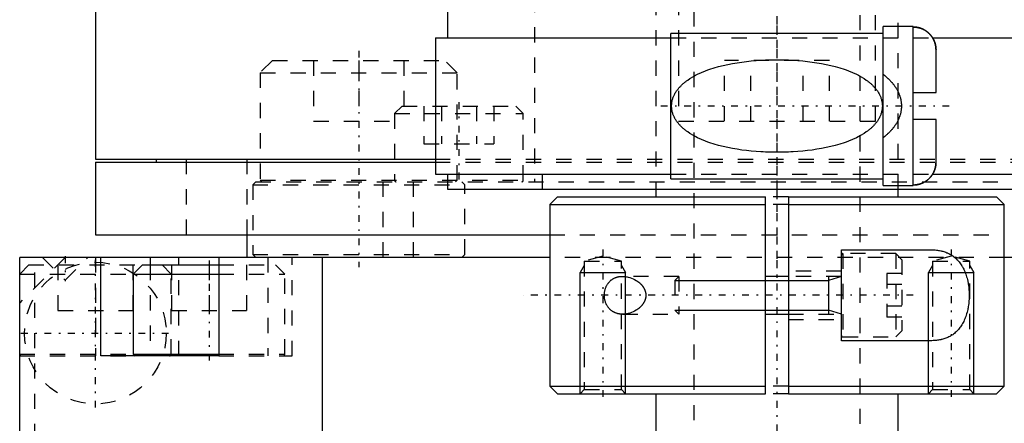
# Model space of a CAD drawing. Extents: x -70 to 70, y -1 to 583.
# Tile 2 of 13: x -50 to 15, y 118 to 145. Entities that reach past the tile are written whole.
import ezdxf

# ---------------------------------------------------------------- set-up
doc = ezdxf.new("R2010")
doc.units = 0
doc.linetypes.add('CENTER', pattern=[1.5, 0.45, -0.5, 0.05, -0.5])
doc.linetypes.add('DASHED', pattern=[2, 1, -1])
for name, color, linetype in [('AM_0', 7, 'CONTINUOUS'), ('AM_10', 7, 'CONTINUOUS'), ('AM_3', 7, 'DASHED'), ('AM_7', 7, 'CENTER')]:
    doc.layers.add(name, color=color, linetype=linetype)

msp = doc.modelspace()

# ---------------------------------------------------------------- linework, layer by layer
at = {"layer": 'AM_0', "color": 7, "linetype": 'CONTINUOUS'}
for p, q in [((-45, 146), (-45, 135.5)), ((-21.75, 145.5), (-21.75, 143.5)), ((7, 143.8), (-7, 143.8)), ((-7, 134.2), (-7, 143.8)), ((9, 144.25), (7, 144.25)), ((7, 133.75), (7, 144.25)), ((9, 133.75), (9, 144.25)), ((-22.55, 143.5), (-22.55, 134.5)), ((-22.55, 143.5), (-7, 143.5)), ((10.275, 143.5), (22.55, 143.5)), ((10.5, 139.9), (10.5, 142.702)), ((9, 139.9), (10.5, 139.9)), ((10.5, 138.1), (9, 138.1)), ((10.5, 135.263), (10.5, 138.1)), ((-45, 135.5), (-22.575, 135.5)), ((-45, 135.3), (-45, 130.5)), ((-45, 135.3), (-22.575, 135.3)), ((-41, 135.5), (-41, 135.3)), ((-22.55, 134.5), (-7, 134.5)), ((-21.75, 134.5), (-21.75, 133.5)), ((-7, 134.2), (7, 134.2)), ((10.275, 134.5), (22.55, 134.5)), ((-21.75, 133.5), (21.75, 133.5)), ((-8, 133.5), (-8, 133)), ((7, 133.75), (9, 133.75)), ((8, 133), (8, 133.5)), ((-14.5, 133), (-15, 132.5)), ((-14.5, 133), (-0.75, 133)), ((-0.75, 120), (-0.75, 133)), ((0.75, 133), (14.5, 133)), ((0.75, 133), (0.75, 120)), ((15, 132.5), (14.5, 133)), ((-15, 132.5), (-15, 120.5)), ((-15, 132.5), (-0.75, 132.5)), ((0.75, 132.5), (15, 132.5)), ((15, 120.5), (15, 132.5)), ((-45, 130.5), (-15.018, 130.5)), ((-35, 130.5), (-35, 129)), ((4.25, 129.5), (10.198, 129.5)), ((4.25, 123.5), (4.25, 129.5)), ((-50, 117), (-50, 129)), ((-15, 129), (-50, 129)), ((-44.639, 122.5), (-44.639, 129)), ((-41.389, 129), (-41.389, 128.5)), ((-36.861, 129), (-36.861, 122.5)), ((-30, 117), (-30, 129)), ((50, 129), (15, 129)), ((-41.9, 128.5), (-42.5, 127.9)), ((-41.9, 128.5), (-36.86, 128.5)), ((-42.5, 127.9), (-42.5, 122.6)), ((-42.5, 127.9), (-36.86, 127.9)), ((0.75, 127.75), (-0.75, 127.75)), ((-0.75, 125.25), (0.75, 125.25)), ((10.198, 123.5), (4.25, 123.5)), ((-36.861, 122.5), (-44.639, 122.5)), ((-42.5, 122.6), (-36.86, 122.6)), ((-15, 120.5), (-14.5, 120)), ((-15, 120.5), (-0.75, 120.5)), ((0.75, 120.5), (15, 120.5)), ((14.5, 120), (15, 120.5)), ((-14.5, 120), (-0.75, 120)), ((-8, 120), (-8, 106.5)), ((0.75, 120), (14.5, 120)), ((8, 90), (8, 120))]:
    msp.add_line(p, q, dxfattribs=at)
for points in [[(10.5, 142.702, 0), (10.5, 142.712, 0), (10.5, 142.733, 0), (10.499, 142.754, 0), (10.499, 142.765, 0), (10.498, 142.776, 0), (10.497, 142.797, 0), (10.496, 142.819, 0), (10.494, 142.841, 0), (10.492, 142.863, 0), (10.489, 142.885, 0), (10.488, 142.896, 0), (10.486, 142.907, 0), (10.483, 142.929, 0), (10.48, 142.951, 0), (10.476, 142.974, 0), (10.472, 142.996, 0), (10.467, 143.018, 0), (10.465, 143.029, 0), (10.462, 143.04, 0), (10.457, 143.062, 0), (10.452, 143.084, 0), (10.449, 143.094, 0), (10.446, 143.105, 0), (10.44, 143.127, 0), (10.434, 143.148, 0), (10.43, 143.158, 0), (10.427, 143.169, 0), (10.42, 143.19, 0), (10.413, 143.21, 0), (10.406, 143.23, 0), (10.399, 143.25, 0), (10.391, 143.27, 0), (10.387, 143.279, 0), (10.383, 143.289, 0), (10.375, 143.308, 0), (10.366, 143.327, 0), (10.358, 143.347, 0), (10.348, 143.366, 0), (10.339, 143.386, 0), (10.334, 143.396, 0), (10.329, 143.405, 0), (10.318, 143.425, 0), (10.308, 143.444, 0), (10.297, 143.464, 0), (10.285, 143.483, 0), (10.274, 143.502, 0), (10.268, 143.512, 0), (10.262, 143.521, 0), (10.25, 143.54, 0), (10.237, 143.559, 0), (10.224, 143.578, 0), (10.211, 143.596, 0), (10.198, 143.614, 0), (10.191, 143.623, 0), (10.184, 143.632, 0), (10.171, 143.649, 0), (10.157, 143.667, 0), (10.143, 143.684, 0), (10.128, 143.7, 0), (10.114, 143.716, 0), (10.107, 143.724, 0), (10.1, 143.732, 0), (10.085, 143.748, 0), (10.071, 143.763, 0), (10.063, 143.77, 0), (10.056, 143.778, 0), (10.041, 143.792, 0), (10.026, 143.807, 0), (10.018, 143.814, 0), (10.01, 143.822, 0), (9.994, 143.836, 0), (9.978, 143.85, 0), (9.961, 143.865, 0), (9.944, 143.879, 0), (9.927, 143.893, 0), (9.918, 143.9, 0), (9.909, 143.906, 0), (9.892, 143.92, 0), (9.873, 143.933, 0), (9.855, 143.946, 0), (9.836, 143.959, 0), (9.818, 143.971, 0), (9.808, 143.978, 0), (9.799, 143.984, 0), (9.78, 143.996, 0), (9.76, 144.007, 0), (9.741, 144.018, 0), (9.722, 144.029, 0), (9.702, 144.04, 0), (9.693, 144.045, 0), (9.683, 144.05, 0), (9.663, 144.06, 0), (9.644, 144.069, 0), (9.624, 144.079, 0), (9.605, 144.087, 0), (9.586, 144.096, 0), (9.576, 144.1, 0), (9.567, 144.104, 0), (9.547, 144.111, 0), (9.528, 144.119, 0), (9.508, 144.127, 0), (9.487, 144.134, 0), (9.467, 144.141, 0), (9.456, 144.144, 0), (9.446, 144.147, 0), (9.425, 144.154, 0), (9.403, 144.16, 0), (9.392, 144.163, 0), (9.382, 144.166, 0), (9.36, 144.171, 0), (9.338, 144.177, 0), (9.327, 144.179, 0), (9.316, 144.182, 0), (9.294, 144.186, 0), (9.272, 144.191, 0), (9.25, 144.195, 0), (9.228, 144.198, 0), (9.205, 144.201, 0), (9.194, 144.203, 0), (9.183, 144.204, 0), (9.161, 144.207, 0), (9.139, 144.209, 0), (9.117, 144.211, 0), (9.095, 144.213, 0), (9.074, 144.214, 0), (9.063, 144.214, 0), (9.052, 144.215, 0), (9.031, 144.215, 0), (9.01, 144.216, 0), (9, 144.216, 0)], [(9.107, 144.212, 0), (9.118, 144.211, 0), (9.139, 144.209, 0), (9.16, 144.207, 0), (9.17, 144.206, 0), (9.181, 144.205, 0), (9.202, 144.202, 0), (9.223, 144.199, 0), (9.244, 144.195, 0), (9.265, 144.192, 0), (9.286, 144.188, 0), (9.297, 144.186, 0), (9.307, 144.184, 0), (9.328, 144.179, 0), (9.349, 144.174, 0), (9.37, 144.169, 0), (9.391, 144.163, 0), (9.411, 144.158, 0), (9.421, 144.155, 0), (9.431, 144.152, 0), (9.452, 144.146, 0), (9.471, 144.139, 0), (9.481, 144.136, 0), (9.491, 144.132, 0), (9.51, 144.126, 0), (9.529, 144.118, 0), (9.539, 144.115, 0), (9.548, 144.111, 0), (9.567, 144.104, 0), (9.585, 144.096, 0), (9.603, 144.088, 0), (9.622, 144.08, 0), (9.64, 144.071, 0), (9.649, 144.067, 0), (9.659, 144.062, 0), (9.677, 144.053, 0), (9.696, 144.043, 0), (9.714, 144.033, 0), (9.733, 144.023, 0), (9.751, 144.012, 0), (9.761, 144.007, 0), (9.77, 144.002, 0), (9.788, 143.99, 0), (9.806, 143.979, 0), (9.824, 143.967, 0), (9.842, 143.955, 0), (9.86, 143.943, 0), (9.868, 143.937, 0), (9.877, 143.93, 0), (9.894, 143.918, 0), (9.911, 143.905, 0), (9.928, 143.892, 0), (9.945, 143.879, 0), (9.961, 143.865, 0), (9.969, 143.858, 0), (9.977, 143.852, 0), (9.992, 143.838, 0), (10.008, 143.824, 0), (10.023, 143.81, 0), (10.037, 143.796, 0), (10.051, 143.782, 0), (10.058, 143.775, 0), (10.065, 143.768, 0), (10.079, 143.754, 0), (10.093, 143.739, 0), (10.1, 143.732, 0), (10.107, 143.724, 0), (10.121, 143.709, 0), (10.134, 143.693, 0), (10.141, 143.685, 0), (10.148, 143.677, 0), (10.161, 143.661, 0), (10.174, 143.645, 0), (10.187, 143.628, 0), (10.2, 143.611, 0), (10.213, 143.594, 0), (10.219, 143.585, 0), (10.225, 143.576, 0), (10.237, 143.558, 0), (10.249, 143.541, 0), (10.261, 143.523, 0), (10.273, 143.504, 0), (10.284, 143.486, 0), (10.289, 143.477, 0), (10.295, 143.468, 0), (10.305, 143.449, 0), (10.315, 143.431, 0), (10.325, 143.412, 0), (10.335, 143.393, 0), (10.344, 143.375, 0), (10.349, 143.366, 0), (10.353, 143.356, 0), (10.362, 143.338, 0), (10.37, 143.319, 0), (10.378, 143.301, 0), (10.386, 143.283, 0), (10.393, 143.264, 0), (10.397, 143.255, 0), (10.4, 143.245, 0), (10.407, 143.226, 0), (10.414, 143.207, 0), (10.421, 143.187, 0), (10.428, 143.168, 0), (10.434, 143.148, 0), (10.437, 143.138, 0), (10.44, 143.127, 0), (10.446, 143.107, 0), (10.451, 143.086, 0), (10.454, 143.076, 0), (10.456, 143.066, 0), (10.461, 143.045, 0), (10.466, 143.024, 0), (10.468, 143.013, 0), (10.47, 143.003, 0), (10.474, 142.982, 0), (10.478, 142.961, 0), (10.481, 142.939, 0), (10.485, 142.918, 0), (10.488, 142.897, 0), (10.489, 142.887, 0), (10.49, 142.876, 0), (10.492, 142.855, 0), (10.494, 142.834, 0), (10.496, 142.813, 0), (10.497, 142.793, 0), (10.498, 142.772, 0), (10.499, 142.762, 0), (10.499, 142.752, 0), (10.5, 142.732, 0), (10.5, 142.712, 0), (10.5, 142.702, 0)], [(9, 133.784, 0), (9.01, 133.784, 0), (9.031, 133.785, 0), (9.052, 133.785, 0), (9.063, 133.786, 0), (9.074, 133.786, 0), (9.095, 133.787, 0), (9.117, 133.789, 0), (9.139, 133.791, 0), (9.161, 133.793, 0), (9.183, 133.796, 0), (9.194, 133.797, 0), (9.205, 133.799, 0), (9.228, 133.802, 0), (9.25, 133.805, 0), (9.272, 133.809, 0), (9.294, 133.814, 0), (9.316, 133.818, 0), (9.327, 133.821, 0), (9.338, 133.823, 0), (9.36, 133.829, 0), (9.382, 133.834, 0), (9.392, 133.837, 0), (9.403, 133.84, 0), (9.425, 133.846, 0), (9.446, 133.853, 0), (9.456, 133.856, 0), (9.467, 133.859, 0), (9.487, 133.866, 0), (9.508, 133.873, 0), (9.528, 133.881, 0), (9.547, 133.889, 0), (9.567, 133.896, 0), (9.576, 133.9, 0), (9.586, 133.904, 0), (9.605, 133.913, 0), (9.624, 133.921, 0), (9.644, 133.931, 0), (9.663, 133.94, 0), (9.683, 133.95, 0), (9.693, 133.955, 0), (9.702, 133.96, 0), (9.722, 133.971, 0), (9.741, 133.982, 0), (9.76, 133.993, 0), (9.78, 134.004, 0), (9.799, 134.016, 0), (9.808, 134.022, 0), (9.818, 134.029, 0), (9.836, 134.041, 0), (9.855, 134.054, 0), (9.873, 134.067, 0), (9.892, 134.08, 0), (9.909, 134.094, 0), (9.918, 134.1, 0), (9.927, 134.107, 0), (9.944, 134.121, 0), (9.961, 134.135, 0), (9.978, 134.15, 0), (9.994, 134.164, 0), (10.01, 134.178, 0), (10.018, 134.186, 0), (10.026, 134.193, 0), (10.041, 134.208, 0), (10.056, 134.222, 0), (10.063, 134.23, 0), (10.071, 134.237, 0), (10.085, 134.252, 0), (10.1, 134.268, 0), (10.107, 134.276, 0), (10.114, 134.284, 0), (10.128, 134.3, 0), (10.143, 134.316, 0), (10.157, 134.333, 0), (10.171, 134.351, 0), (10.184, 134.368, 0), (10.191, 134.377, 0), (10.198, 134.386, 0), (10.211, 134.404, 0), (10.224, 134.422, 0), (10.237, 134.441, 0), (10.25, 134.46, 0), (10.262, 134.479, 0), (10.268, 134.488, 0), (10.274, 134.498, 0), (10.285, 134.517, 0), (10.297, 134.536, 0), (10.308, 134.556, 0), (10.318, 134.575, 0), (10.329, 134.595, 0), (10.334, 134.604, 0), (10.339, 134.614, 0), (10.348, 134.634, 0), (10.358, 134.653, 0), (10.366, 134.673, 0), (10.375, 134.692, 0), (10.383, 134.711, 0), (10.387, 134.721, 0), (10.391, 134.73, 0), (10.399, 134.75, 0), (10.406, 134.77, 0), (10.413, 134.79, 0), (10.42, 134.81, 0), (10.427, 134.831, 0), (10.43, 134.842, 0), (10.434, 134.852, 0), (10.44, 134.873, 0), (10.446, 134.895, 0), (10.449, 134.906, 0), (10.452, 134.916, 0), (10.457, 134.938, 0), (10.462, 134.96, 0), (10.465, 134.971, 0), (10.467, 134.982, 0), (10.472, 135.004, 0), (10.476, 135.026, 0), (10.48, 135.049, 0), (10.483, 135.071, 0), (10.486, 135.093, 0), (10.488, 135.104, 0), (10.489, 135.115, 0), (10.492, 135.137, 0), (10.494, 135.159, 0), (10.496, 135.181, 0), (10.497, 135.203, 0), (10.498, 135.224, 0), (10.499, 135.235, 0), (10.499, 135.246, 0), (10.5, 135.267, 0), (10.5, 135.288, 0), (10.5, 135.298, 0)], [(10.496, 135.191, 0), (10.496, 135.181, 0), (10.494, 135.161, 0), (10.492, 135.141, 0), (10.491, 135.131, 0), (10.49, 135.121, 0), (10.487, 135.101, 0), (10.485, 135.081, 0), (10.482, 135.061, 0), (10.478, 135.041, 0), (10.475, 135.021, 0), (10.473, 135.011, 0), (10.471, 135.001, 0), (10.467, 134.981, 0), (10.462, 134.961, 0), (10.458, 134.941, 0), (10.453, 134.921, 0), (10.448, 134.901, 0), (10.445, 134.892, 0), (10.442, 134.882, 0), (10.437, 134.863, 0), (10.431, 134.843, 0), (10.428, 134.834, 0), (10.425, 134.825, 0), (10.419, 134.806, 0), (10.412, 134.787, 0), (10.409, 134.778, 0), (10.406, 134.769, 0), (10.399, 134.751, 0), (10.392, 134.733, 0), (10.385, 134.716, 0), (10.378, 134.698, 0), (10.37, 134.681, 0), (10.366, 134.672, 0), (10.362, 134.663, 0), (10.354, 134.646, 0), (10.346, 134.628, 0), (10.337, 134.61, 0), (10.328, 134.593, 0), (10.318, 134.575, 0), (10.313, 134.566, 0), (10.309, 134.557, 0), (10.299, 134.54, 0), (10.288, 134.522, 0), (10.278, 134.505, 0), (10.267, 134.487, 0), (10.256, 134.47, 0), (10.251, 134.461, 0), (10.245, 134.453, 0), (10.234, 134.436, 0), (10.222, 134.419, 0), (10.21, 134.403, 0), (10.198, 134.386, 0), (10.186, 134.37, 0), (10.18, 134.362, 0), (10.173, 134.354, 0), (10.161, 134.339, 0), (10.148, 134.323, 0), (10.135, 134.308, 0), (10.122, 134.293, 0), (10.109, 134.278, 0), (10.103, 134.271, 0), (10.096, 134.264, 0), (10.083, 134.25, 0), (10.07, 134.236, 0), (10.063, 134.23, 0), (10.057, 134.223, 0), (10.043, 134.21, 0), (10.029, 134.196, 0), (10.022, 134.19, 0), (10.015, 134.183, 0), (10.001, 134.17, 0), (9.986, 134.157, 0), (9.971, 134.144, 0), (9.956, 134.131, 0), (9.941, 134.118, 0), (9.933, 134.112, 0), (9.925, 134.106, 0), (9.909, 134.093, 0), (9.893, 134.081, 0), (9.876, 134.069, 0), (9.86, 134.057, 0), (9.843, 134.046, 0), (9.835, 134.04, 0), (9.826, 134.034, 0), (9.809, 134.023, 0), (9.792, 134.012, 0), (9.775, 134.001, 0), (9.757, 133.991, 0), (9.74, 133.981, 0), (9.731, 133.976, 0), (9.722, 133.971, 0), (9.704, 133.961, 0), (9.687, 133.952, 0), (9.669, 133.943, 0), (9.651, 133.934, 0), (9.634, 133.926, 0), (9.625, 133.922, 0), (9.616, 133.918, 0), (9.599, 133.91, 0), (9.581, 133.902, 0), (9.564, 133.895, 0), (9.546, 133.888, 0), (9.528, 133.881, 0), (9.519, 133.878, 0), (9.51, 133.874, 0), (9.492, 133.868, 0), (9.473, 133.862, 0), (9.464, 133.858, 0), (9.454, 133.855, 0), (9.435, 133.849, 0), (9.416, 133.844, 0), (9.406, 133.841, 0), (9.397, 133.838, 0), (9.377, 133.833, 0), (9.357, 133.828, 0), (9.338, 133.823, 0), (9.318, 133.819, 0), (9.298, 133.814, 0), (9.288, 133.812, 0), (9.278, 133.81, 0), (9.258, 133.807, 0), (9.237, 133.803, 0), (9.217, 133.8, 0), (9.197, 133.798, 0), (9.177, 133.795, 0), (9.167, 133.794, 0), (9.157, 133.793, 0), (9.137, 133.791, 0), (9.117, 133.789, 0), (9.107, 133.788, 0)], [(10.198, 129.5, 0), (10.234, 129.5, 0), (10.306, 129.498, 0), (10.378, 129.495, 0), (10.414, 129.493, 0), (10.45, 129.49, 0), (10.522, 129.484, 0), (10.594, 129.476, 0), (10.666, 129.466, 0), (10.738, 129.453, 0), (10.809, 129.439, 0), (10.844, 129.432, 0), (10.88, 129.423, 0), (10.95, 129.405, 0), (11.019, 129.385, 0), (11.088, 129.363, 0), (11.156, 129.338, 0), (11.223, 129.311, 0), (11.256, 129.297, 0), (11.289, 129.282, 0), (11.354, 129.251, 0), (11.417, 129.217, 0), (11.449, 129.2, 0), (11.48, 129.181, 0), (11.542, 129.143, 0), (11.602, 129.103, 0), (11.631, 129.082, 0), (11.661, 129.06, 0), (11.718, 129.015, 0), (11.774, 128.967, 0), (11.829, 128.918, 0), (11.882, 128.866, 0), (11.933, 128.812, 0), (11.958, 128.784, 0), (11.983, 128.756, 0), (12.032, 128.698, 0), (12.078, 128.637, 0), (12.123, 128.575, 0), (12.167, 128.511, 0), (12.209, 128.444, 0), (12.229, 128.409, 0), (12.25, 128.374, 0), (12.289, 128.301, 0), (12.328, 128.225, 0), (12.364, 128.147, 0), (12.4, 128.066, 0), (12.433, 127.982, 0), (12.449, 127.939, 0), (12.465, 127.896, 0), (12.494, 127.808, 0), (12.522, 127.718, 0), (12.548, 127.626, 0), (12.571, 127.532, 0), (12.593, 127.437, 0), (12.603, 127.389, 0), (12.612, 127.34, 0), (12.629, 127.243, 0), (12.644, 127.144, 0), (12.657, 127.045, 0), (12.668, 126.946, 0), (12.676, 126.846, 0), (12.679, 126.796, 0), (12.682, 126.747, 0), (12.686, 126.647, 0), (12.688, 126.549, 0), (12.689, 126.5, 0), (12.688, 126.451, 0), (12.686, 126.353, 0), (12.682, 126.253, 0), (12.679, 126.204, 0), (12.676, 126.154, 0), (12.668, 126.054, 0), (12.657, 125.955, 0), (12.644, 125.856, 0), (12.629, 125.757, 0), (12.612, 125.66, 0), (12.603, 125.611, 0), (12.593, 125.563, 0), (12.571, 125.468, 0), (12.548, 125.374, 0), (12.522, 125.282, 0), (12.494, 125.192, 0), (12.465, 125.104, 0), (12.449, 125.061, 0), (12.433, 125.018, 0), (12.4, 124.934, 0), (12.364, 124.853, 0), (12.328, 124.775, 0), (12.289, 124.699, 0), (12.25, 124.626, 0), (12.229, 124.591, 0), (12.209, 124.556, 0), (12.167, 124.489, 0), (12.123, 124.425, 0), (12.078, 124.363, 0), (12.032, 124.302, 0), (11.983, 124.244, 0), (11.958, 124.216, 0), (11.933, 124.188, 0), (11.882, 124.134, 0), (11.829, 124.082, 0), (11.774, 124.033, 0), (11.718, 123.985, 0), (11.661, 123.94, 0), (11.631, 123.918, 0), (11.602, 123.897, 0), (11.542, 123.857, 0), (11.48, 123.819, 0), (11.449, 123.8, 0), (11.417, 123.783, 0), (11.354, 123.749, 0), (11.289, 123.718, 0), (11.256, 123.703, 0), (11.223, 123.689, 0), (11.156, 123.662, 0), (11.088, 123.637, 0), (11.019, 123.615, 0), (10.95, 123.595, 0), (10.88, 123.577, 0), (10.844, 123.568, 0), (10.809, 123.561, 0), (10.738, 123.547, 0), (10.666, 123.534, 0), (10.594, 123.524, 0), (10.522, 123.516, 0), (10.45, 123.51, 0), (10.414, 123.507, 0), (10.378, 123.505, 0), (10.306, 123.502, 0), (10.234, 123.5, 0), (10.198, 123.5, 0)], [(-10.198, 125.25, 0), (-10.214, 125.25, 0), (-10.245, 125.251, 0), (-10.276, 125.252, 0), (-10.292, 125.253, 0), (-10.307, 125.254, 0), (-10.339, 125.257, 0), (-10.371, 125.261, 0), (-10.402, 125.265, 0), (-10.434, 125.27, 0), (-10.466, 125.276, 0), (-10.481, 125.279, 0), (-10.497, 125.283, 0), (-10.529, 125.291, 0), (-10.56, 125.299, 0), (-10.591, 125.309, 0), (-10.622, 125.319, 0), (-10.653, 125.33, 0), (-10.668, 125.336, 0), (-10.683, 125.342, 0), (-10.714, 125.355, 0), (-10.744, 125.369, 0), (-10.758, 125.376, 0), (-10.773, 125.384, 0), (-10.802, 125.399, 0), (-10.831, 125.416, 0), (-10.845, 125.425, 0), (-10.859, 125.433, 0), (-10.887, 125.452, 0), (-10.914, 125.471, 0), (-10.941, 125.491, 0), (-10.967, 125.513, 0), (-10.993, 125.535, 0), (-11.005, 125.546, 0), (-11.018, 125.557, 0), (-11.042, 125.581, 0), (-11.066, 125.606, 0), (-11.089, 125.631, 0), (-11.111, 125.657, 0), (-11.133, 125.684, 0), (-11.144, 125.698, 0), (-11.154, 125.713, 0), (-11.175, 125.742, 0), (-11.196, 125.773, 0), (-11.215, 125.805, 0), (-11.234, 125.839, 0), (-11.253, 125.873, 0), (-11.262, 125.891, 0), (-11.27, 125.909, 0), (-11.287, 125.945, 0), (-11.302, 125.983, 0), (-11.317, 126.021, 0), (-11.33, 126.061, 0), (-11.343, 126.101, 0), (-11.348, 126.121, 0), (-11.354, 126.141, 0), (-11.364, 126.183, 0), (-11.373, 126.224, 0), (-11.38, 126.266, 0), (-11.386, 126.309, 0), (-11.391, 126.351, 0), (-11.393, 126.373, 0), (-11.395, 126.394, 0), (-11.398, 126.437, 0), (-11.399, 126.479, 0), (-11.399, 126.5, 0), (-11.399, 126.521, 0), (-11.398, 126.563, 0), (-11.395, 126.606, 0), (-11.393, 126.627, 0), (-11.391, 126.649, 0), (-11.386, 126.691, 0), (-11.38, 126.734, 0), (-11.373, 126.776, 0), (-11.364, 126.817, 0), (-11.354, 126.859, 0), (-11.348, 126.879, 0), (-11.343, 126.899, 0), (-11.33, 126.939, 0), (-11.317, 126.979, 0), (-11.302, 127.017, 0), (-11.287, 127.055, 0), (-11.27, 127.091, 0), (-11.262, 127.109, 0), (-11.253, 127.127, 0), (-11.234, 127.161, 0), (-11.215, 127.195, 0), (-11.196, 127.227, 0), (-11.175, 127.258, 0), (-11.154, 127.287, 0), (-11.144, 127.302, 0), (-11.133, 127.316, 0), (-11.111, 127.343, 0), (-11.089, 127.369, 0), (-11.066, 127.394, 0), (-11.042, 127.419, 0), (-11.018, 127.443, 0), (-11.005, 127.454, 0), (-10.993, 127.465, 0), (-10.967, 127.487, 0), (-10.941, 127.509, 0), (-10.914, 127.529, 0), (-10.887, 127.548, 0), (-10.859, 127.567, 0), (-10.845, 127.575, 0), (-10.831, 127.584, 0), (-10.802, 127.601, 0), (-10.773, 127.616, 0), (-10.758, 127.624, 0), (-10.744, 127.631, 0), (-10.714, 127.645, 0), (-10.683, 127.658, 0), (-10.668, 127.664, 0), (-10.653, 127.67, 0), (-10.622, 127.681, 0), (-10.591, 127.691, 0), (-10.56, 127.701, 0), (-10.529, 127.709, 0), (-10.497, 127.717, 0), (-10.481, 127.721, 0), (-10.466, 127.724, 0), (-10.434, 127.73, 0), (-10.402, 127.735, 0), (-10.371, 127.739, 0), (-10.339, 127.743, 0), (-10.307, 127.746, 0), (-10.292, 127.747, 0), (-10.276, 127.748, 0), (-10.245, 127.749, 0), (-10.214, 127.75, 0), (-10.198, 127.75, 0)], [(-10.198, 127.75, 0), (-10.147, 127.749, 0), (-10.044, 127.742, 0), (-9.938, 127.728, 0), (-9.884, 127.718, 0), (-9.83, 127.706, 0), (-9.721, 127.676, 0), (-9.612, 127.639, 0), (-9.505, 127.594, 0), (-9.399, 127.542, 0), (-9.296, 127.483, 0), (-9.246, 127.451, 0), (-9.197, 127.417, 0), (-9.141, 127.375, 0), (-9.126, 127.363, 0), (-9.11, 127.35, 0), (-9.103, 127.344, 0), (-9.095, 127.337, 0), (-9.08, 127.324, 0), (-9.065, 127.311, 0), (-9.05, 127.298, 0), (-9.036, 127.284, 0), (-9.021, 127.27, 0), (-9.014, 127.263, 0), (-9.006, 127.256, 0), (-8.992, 127.242, 0), (-8.977, 127.227, 0), (-8.963, 127.211, 0), (-8.948, 127.196, 0), (-8.934, 127.18, 0), (-8.927, 127.172, 0), (-8.92, 127.163, 0), (-8.906, 127.147, 0), (-8.893, 127.13, 0), (-8.879, 127.113, 0), (-8.866, 127.095, 0), (-8.853, 127.077, 0), (-8.847, 127.068, 0), (-8.841, 127.059, 0), (-8.828, 127.041, 0), (-8.816, 127.022, 0), (-8.805, 127.003, 0), (-8.793, 126.984, 0), (-8.782, 126.965, 0), (-8.777, 126.955, 0), (-8.771, 126.945, 0), (-8.761, 126.925, 0), (-8.751, 126.905, 0), (-8.746, 126.895, 0), (-8.742, 126.884, 0), (-8.733, 126.864, 0), (-8.724, 126.843, 0), (-8.72, 126.832, 0), (-8.716, 126.822, 0), (-8.708, 126.801, 0), (-8.701, 126.779, 0), (-8.694, 126.757, 0), (-8.688, 126.736, 0), (-8.683, 126.714, 0), (-8.68, 126.703, 0), (-8.678, 126.692, 0), (-8.673, 126.669, 0), (-8.669, 126.647, 0), (-8.665, 126.625, 0), (-8.663, 126.602, 0), (-8.66, 126.58, 0), (-8.659, 126.568, 0), (-8.658, 126.557, 0), (-8.657, 126.534, 0), (-8.657, 126.511, 0), (-8.657, 126.5, 0)], [(-8.657, 126.5, 0), (-8.657, 126.489, 0), (-8.657, 126.466, 0), (-8.658, 126.443, 0), (-8.659, 126.432, 0), (-8.66, 126.42, 0), (-8.663, 126.398, 0), (-8.665, 126.375, 0), (-8.669, 126.353, 0), (-8.673, 126.331, 0), (-8.678, 126.308, 0), (-8.68, 126.297, 0), (-8.683, 126.286, 0), (-8.688, 126.264, 0), (-8.694, 126.243, 0), (-8.701, 126.221, 0), (-8.708, 126.199, 0), (-8.716, 126.178, 0), (-8.72, 126.168, 0), (-8.724, 126.157, 0), (-8.733, 126.136, 0), (-8.742, 126.116, 0), (-8.746, 126.105, 0), (-8.751, 126.095, 0), (-8.761, 126.075, 0), (-8.771, 126.055, 0), (-8.777, 126.045, 0), (-8.782, 126.035, 0), (-8.793, 126.016, 0), (-8.805, 125.997, 0), (-8.816, 125.978, 0), (-8.828, 125.959, 0), (-8.841, 125.941, 0), (-8.847, 125.932, 0), (-8.853, 125.923, 0), (-8.866, 125.905, 0), (-8.879, 125.887, 0), (-8.893, 125.87, 0), (-8.906, 125.853, 0), (-8.92, 125.837, 0), (-8.927, 125.828, 0), (-8.934, 125.82, 0), (-8.948, 125.804, 0), (-8.963, 125.789, 0), (-8.977, 125.773, 0), (-8.992, 125.758, 0), (-9.006, 125.744, 0), (-9.014, 125.737, 0), (-9.021, 125.73, 0), (-9.036, 125.716, 0), (-9.05, 125.702, 0), (-9.065, 125.689, 0), (-9.08, 125.676, 0), (-9.095, 125.663, 0), (-9.103, 125.656, 0), (-9.11, 125.65, 0), (-9.126, 125.637, 0), (-9.141, 125.625, 0), (-9.197, 125.583, 0), (-9.246, 125.549, 0), (-9.296, 125.517, 0), (-9.399, 125.458, 0), (-9.505, 125.406, 0), (-9.612, 125.361, 0), (-9.721, 125.324, 0), (-9.83, 125.294, 0), (-9.884, 125.282, 0), (-9.938, 125.272, 0), (-10.044, 125.258, 0), (-10.147, 125.251, 0), (-10.198, 125.25, 0)]]:
    msp.add_polyline3d(points, dxfattribs=at)
msp.add_arc((-42.4, 122.6), 0.1, 180, 270, dxfattribs=at)
at = {"layer": 'AM_10', "color": 7, "linetype": 'CONTINUOUS'}
for p, q in [((-12.729, 128.469), (-13, 128)), ((-10.271, 128.469), (-10, 128)), ((10.271, 128.469), (10, 128)), ((12.729, 128.469), (13, 128)), ((-13, 120), (-13, 128)), ((-13, 128), (-10, 128)), ((-10, 120), (-10, 128)), ((-6.75, 127.474), (3.4, 127.474)), ((4.25, 127.75), (3.4, 127.474)), ((3.4, 127.75), (3.4, 125.25)), ((10, 120), (10, 128)), ((10, 128), (13, 128)), ((13, 120), (13, 128)), ((-6.75, 125.526), (3.4, 125.526)), ((4.25, 125.25), (3.4, 125.526))]:
    msp.add_line(p, q, dxfattribs=at)
at = {"layer": 'AM_3', "color": 6, "linetype": 'DASHED'}
for p, q in [((-5.5, 559.25), (-5.5, 90)), ((5.5, 90), (5.5, 559.25)), ((-8, 546), (-8, 133.5)), ((8, 133.5), (8, 546)), ((-16, 394.2), (-16, 134)), ((-6.5, 146), (-6.5, 138)), ((6.5, 138), (6.5, 146)), ((-7, 143.5), (10.275, 143.5)), ((-33.317, 142), (-34.117, 141.2)), ((-33.317, 142), (-21.917, 142)), ((-30.592, 142), (-30.592, 138)), ((-27.617, 142), (-27.617, 138)), ((-24.642, 142), (-24.642, 138)), ((-21.117, 141.2), (-21.917, 142)), ((-3.464, 138), (-3.464, 142)), ((3.464, 142), (-3.464, 142)), ((-1.732, 138), (-1.732, 142)), ((1.732, 138), (1.732, 142)), ((3.464, 138), (3.464, 142)), ((-34.117, 141.2), (-34.117, 134.1)), ((-34.117, 141.2), (-21.117, 141.2)), ((-21.117, 134.1), (-21.117, 141.2)), ((-24.75, 139), (-25.25, 138.5)), ((-25.25, 138.5), (-25.25, 134.1)), ((-25.25, 138.5), (-16.75, 138.5)), ((-24.75, 139), (-17.25, 139)), ((-23.309, 139), (-23.309, 136.5)), ((-22.155, 139), (-22.155, 136.5)), ((-19.845, 139), (-19.845, 136.5)), ((-18.691, 139), (-18.691, 136.5)), ((-16.75, 138.5), (-17.25, 139)), ((-16.75, 134.1), (-16.75, 138.5)), ((-30.592, 138), (-24.642, 138)), ((-6.5, 138), (6.5, 138)), ((-23.309, 136.5), (-18.691, 136.5)), ((-39, 135.5), (-39, 130.5)), ((-35, 135.5), (-35, 130.5)), ((-22.575, 135.5), (22.575, 135.5)), ((-22.575, 135.3), (22.575, 135.3)), ((-34.417, 134), (-34.617, 133.8)), ((-34.417, 134), (34.417, 134)), ((-34.117, 134.1), (-34.017, 134)), ((-34.117, 134.1), (-16.75, 134.1)), ((-26, 129), (-26, 134)), ((-24, 129), (-24, 134)), ((-21.217, 134), (-21.117, 134.1)), ((-20.617, 133.8), (-20.817, 134)), ((-15.5, 134.5), (-15.5, 133.5)), ((-7, 134.5), (10.275, 134.5)), ((-34.617, 133.8), (-34.617, 129.2)), ((-34.617, 133.8), (-20.617, 133.8)), ((-20.617, 129.2), (-20.617, 133.8)), ((0.75, 133), (-0.75, 133)), ((0.75, 132.5), (-0.75, 132.5)), ((-15.018, 130.5), (15.018, 130.5)), ((-47, 129), (-50, 126)), ((-49, 117), (-49, 129)), ((-48.5, 129), (-47, 127.5)), ((-47, 127.5), (-45.5, 129)), ((-45, 129), (-45, 122.5)), ((-39.5, 122.5), (-39.5, 129)), ((-34.617, 129.2), (-34.417, 129)), ((-34.617, 129.2), (-20.617, 129.2)), ((-33.611, 129), (-33.611, 122.5)), ((-32, 122.5), (-32, 129)), ((-20.817, 129), (-20.617, 129.2)), ((15, 129), (-15, 129)), ((-11.5, 129.079), (-12.729, 128.75)), ((-12.729, 128.75), (-12.729, 120.27)), ((-12.729, 128.75), (-10.271, 128.75)), ((-10.271, 128.75), (-11.5, 129.079)), ((-10.271, 120.27), (-10.271, 128.75)), ((7.85, 129.25), (4.35, 129.25)), ((4.35, 129.25), (4.35, 123.75)), ((8.25, 128.85), (7.85, 129.25)), ((7.85, 129.25), (7.85, 123.75)), ((8.25, 128.85), (8.25, 124.15)), ((11.5, 129.079), (10.271, 128.75)), ((10.271, 128.75), (10.271, 120.27)), ((10.271, 128.75), (12.729, 128.75)), ((12.729, 128.75), (11.5, 129.079)), ((12.729, 120.27), (12.729, 128.75)), ((-49.4, 128.5), (-50, 127.9)), ((-49.4, 128.5), (-41.9, 128.5)), ((-47.475, 128.5), (-47.475, 125.5)), ((-42.525, 128.5), (-42.525, 125.5)), ((-41.389, 128.5), (-41.389, 122.5)), ((-40, 127.9), (-40.6, 128.5)), ((-39.975, 128.5), (-39.975, 125.5)), ((-37.5, 128.5), (-37.5, 125.5)), ((-36.86, 128.5), (-33.1, 128.5)), ((-35.025, 128.5), (-35.025, 125.5)), ((-32.5, 127.9), (-33.1, 128.5)), ((4.25, 128.1), (0.75, 128.1)), ((-50, 127.9), (-42.5, 127.9)), ((-40, 122.6), (-40, 127.9)), ((-36.86, 127.9), (-32.5, 127.9)), ((-32.5, 122.6), (-32.5, 127.9)), ((-6.474, 127.75), (-10.198, 127.75)), ((-6.474, 127.75), (-6.75, 127.474)), ((-6.75, 127.474), (-6.75, 125.526)), ((-6.474, 127.75), (-6.474, 125.25)), ((4.25, 127.75), (0.75, 127.75)), ((8.25, 127.943), (7.25, 127.943)), ((7.25, 127.943), (7.25, 125.057)), ((8.25, 127.222), (7.25, 127.222)), ((-47.475, 125.5), (-42.525, 125.5)), ((-39.975, 125.5), (-35.025, 125.5)), ((-6.75, 125.526), (-6.474, 125.25)), ((8.25, 125.778), (7.25, 125.778)), ((-10.198, 125.25), (-6.474, 125.25)), ((0.75, 125.25), (4.25, 125.25)), ((0.75, 124.9), (4.25, 124.9)), ((8.25, 125.057), (7.25, 125.057)), ((4.35, 123.75), (7.85, 123.75)), ((7.85, 123.75), (8.25, 124.15)), ((-50, 122.6), (-42.5, 122.6)), ((-50, 122.5), (-42.4, 122.5)), ((-36.861, 122.5), (-32, 122.5)), ((-36.86, 122.6), (-32.5, 122.6)), ((-12.729, 120.27), (-13, 120)), ((-12.729, 120.27), (-10.271, 120.27)), ((-10, 120), (-10.271, 120.27)), ((0.75, 120.5), (-0.75, 120.5)), ((10.271, 120.27), (10, 120)), ((10.271, 120.27), (12.729, 120.27)), ((13, 120), (12.729, 120.27)), ((0.75, 120), (-0.75, 120))]:
    msp.add_line(p, q, dxfattribs=at)
for points in [[(9, 144.216, 0), (9.017, 144.215, 0), (9.053, 144.215, 0), (9.089, 144.213, 0), (9.107, 144.212, 0)], [(0, 142.058, 0), (0.151, 142.057, 0), (0.455, 142.052, 0), (0.763, 142.042, 0), (0.917, 142.035, 0), (1.073, 142.027, 0), (1.385, 142.006, 0), (1.698, 141.979, 0), (2.011, 141.946, 0), (2.324, 141.906, 0), (2.635, 141.861, 0), (2.79, 141.835, 0), (2.944, 141.808, 0), (3.251, 141.748, 0), (3.554, 141.681, 0), (3.852, 141.605, 0), (4.145, 141.522, 0), (4.432, 141.429, 0), (4.573, 141.38, 0), (4.712, 141.328, 0), (4.985, 141.216, 0), (5.25, 141.093, 0), (5.38, 141.027, 0), (5.506, 140.958, 0), (5.753, 140.809, 0), (5.892, 140.715, 0), (5.931, 140.687, 0), (5.969, 140.658, 0), (5.988, 140.644, 0), (6.007, 140.63, 0), (6.045, 140.6, 0), (6.083, 140.57, 0), (6.101, 140.555, 0), (6.12, 140.54, 0), (6.157, 140.509, 0), (6.193, 140.477, 0), (6.211, 140.461, 0), (6.229, 140.445, 0), (6.265, 140.412, 0), (6.3, 140.378, 0), (6.335, 140.344, 0), (6.369, 140.309, 0), (6.403, 140.273, 0), (6.42, 140.254, 0), (6.437, 140.236, 0), (6.47, 140.198, 0), (6.503, 140.159, 0), (6.535, 140.119, 0), (6.567, 140.078, 0), (6.598, 140.036, 0), (6.613, 140.015, 0), (6.628, 139.994, 0), (6.657, 139.95, 0), (6.685, 139.906, 0), (6.712, 139.861, 0), (6.738, 139.815, 0), (6.763, 139.769, 0), (6.775, 139.745, 0), (6.786, 139.722, 0), (6.809, 139.674, 0), (6.829, 139.626, 0), (6.849, 139.577, 0), (6.866, 139.528, 0), (6.883, 139.479, 0), (6.89, 139.454, 0), (6.898, 139.429, 0), (6.911, 139.379, 0), (6.922, 139.328, 0), (6.932, 139.278, 0), (6.94, 139.227, 0), (6.947, 139.176, 0), (6.95, 139.151, 0), (6.952, 139.126, 0), (6.955, 139.075, 0), (6.957, 139.025, 0), (6.957, 139, 0), (6.957, 138.975, 0), (6.955, 138.925, 0), (6.952, 138.874, 0), (6.95, 138.849, 0), (6.947, 138.824, 0), (6.94, 138.773, 0), (6.932, 138.722, 0), (6.922, 138.672, 0), (6.911, 138.621, 0), (6.898, 138.571, 0), (6.89, 138.546, 0), (6.883, 138.521, 0), (6.866, 138.472, 0), (6.849, 138.423, 0), (6.829, 138.374, 0), (6.809, 138.326, 0), (6.786, 138.278, 0), (6.775, 138.255, 0), (6.763, 138.231, 0), (6.738, 138.185, 0), (6.712, 138.139, 0), (6.685, 138.094, 0), (6.657, 138.05, 0), (6.628, 138.006, 0), (6.613, 137.985, 0), (6.598, 137.964, 0), (6.567, 137.922, 0), (6.535, 137.881, 0), (6.503, 137.841, 0), (6.47, 137.802, 0), (6.437, 137.764, 0), (6.42, 137.746, 0), (6.403, 137.727, 0), (6.369, 137.691, 0), (6.335, 137.656, 0), (6.3, 137.622, 0), (6.265, 137.588, 0), (6.229, 137.555, 0), (6.211, 137.539, 0), (6.193, 137.523, 0), (6.157, 137.491, 0), (6.12, 137.46, 0), (6.101, 137.445, 0), (6.083, 137.43, 0), (6.045, 137.4, 0), (6.007, 137.37, 0), (5.988, 137.356, 0), (5.969, 137.342, 0), (5.931, 137.313, 0), (5.892, 137.285, 0), (5.753, 137.191, 0), (5.506, 137.042, 0), (5.25, 136.907, 0), (4.985, 136.784, 0), (4.712, 136.672, 0), (4.573, 136.62, 0), (4.432, 136.571, 0), (4.145, 136.478, 0), (3.852, 136.395, 0), (3.554, 136.319, 0), (3.251, 136.252, 0), (2.944, 136.192, 0), (2.79, 136.165, 0), (2.635, 136.139, 0), (2.324, 136.094, 0), (2.011, 136.054, 0), (1.698, 136.021, 0), (1.385, 135.994, 0), (1.073, 135.973, 0), (0.917, 135.965, 0), (0.763, 135.958, 0), (0.455, 135.948, 0), (0.151, 135.943, 0), (0, 135.942, 0), (-0.151, 135.943, 0), (-0.455, 135.948, 0), (-0.763, 135.958, 0), (-0.917, 135.965, 0), (-1.073, 135.973, 0), (-1.385, 135.994, 0), (-1.698, 136.021, 0), (-2.011, 136.054, 0), (-2.324, 136.094, 0), (-2.635, 136.139, 0), (-2.79, 136.165, 0), (-2.944, 136.192, 0), (-3.251, 136.252, 0), (-3.554, 136.319, 0), (-3.852, 136.395, 0), (-4.145, 136.478, 0), (-4.432, 136.571, 0), (-4.573, 136.62, 0), (-4.712, 136.672, 0), (-4.985, 136.784, 0), (-5.25, 136.907, 0), (-5.506, 137.042, 0), (-5.753, 137.191, 0), (-5.892, 137.285, 0), (-5.931, 137.313, 0), (-5.969, 137.342, 0), (-5.988, 137.356, 0), (-6.007, 137.37, 0), (-6.045, 137.4, 0), (-6.083, 137.43, 0), (-6.101, 137.445, 0), (-6.12, 137.46, 0), (-6.157, 137.491, 0), (-6.193, 137.523, 0), (-6.211, 137.539, 0), (-6.229, 137.555, 0), (-6.265, 137.588, 0), (-6.3, 137.622, 0), (-6.335, 137.656, 0), (-6.369, 137.691, 0), (-6.403, 137.727, 0), (-6.42, 137.746, 0), (-6.437, 137.764, 0), (-6.47, 137.802, 0), (-6.503, 137.841, 0), (-6.535, 137.881, 0), (-6.567, 137.922, 0), (-6.598, 137.964, 0), (-6.613, 137.985, 0), (-6.628, 138.006, 0), (-6.657, 138.05, 0), (-6.685, 138.094, 0), (-6.712, 138.139, 0), (-6.738, 138.185, 0), (-6.763, 138.231, 0), (-6.775, 138.255, 0), (-6.786, 138.278, 0), (-6.809, 138.326, 0), (-6.829, 138.374, 0), (-6.849, 138.423, 0), (-6.866, 138.472, 0), (-6.883, 138.521, 0), (-6.89, 138.546, 0), (-6.898, 138.571, 0), (-6.911, 138.621, 0), (-6.922, 138.672, 0), (-6.932, 138.722, 0), (-6.94, 138.773, 0), (-6.947, 138.824, 0), (-6.95, 138.849, 0), (-6.952, 138.874, 0), (-6.955, 138.925, 0), (-6.957, 138.975, 0), (-6.957, 139, 0), (-6.957, 139.025, 0), (-6.955, 139.075, 0), (-6.952, 139.126, 0), (-6.95, 139.151, 0), (-6.947, 139.176, 0), (-6.94, 139.227, 0), (-6.932, 139.278, 0), (-6.922, 139.328, 0), (-6.911, 139.379, 0), (-6.898, 139.429, 0), (-6.89, 139.454, 0), (-6.883, 139.479, 0), (-6.866, 139.528, 0), (-6.849, 139.577, 0), (-6.829, 139.626, 0), (-6.809, 139.674, 0), (-6.786, 139.722, 0), (-6.775, 139.745, 0), (-6.763, 139.769, 0), (-6.738, 139.815, 0), (-6.712, 139.861, 0), (-6.685, 139.906, 0), (-6.657, 139.95, 0), (-6.628, 139.994, 0), (-6.613, 140.015, 0), (-6.598, 140.036, 0), (-6.567, 140.078, 0), (-6.535, 140.119, 0), (-6.503, 140.159, 0), (-6.47, 140.198, 0), (-6.437, 140.236, 0), (-6.42, 140.254, 0), (-6.403, 140.273, 0), (-6.369, 140.309, 0), (-6.335, 140.344, 0), (-6.3, 140.378, 0), (-6.265, 140.412, 0), (-6.229, 140.445, 0), (-6.211, 140.461, 0), (-6.193, 140.477, 0), (-6.157, 140.509, 0), (-6.12, 140.54, 0), (-6.101, 140.555, 0), (-6.083, 140.57, 0), (-6.045, 140.6, 0), (-6.007, 140.63, 0), (-5.988, 140.644, 0), (-5.969, 140.658, 0), (-5.931, 140.687, 0), (-5.892, 140.715, 0), (-5.753, 140.809, 0), (-5.506, 140.958, 0), (-5.38, 141.027, 0), (-5.25, 141.093, 0), (-4.985, 141.216, 0), (-4.712, 141.328, 0), (-4.573, 141.38, 0), (-4.432, 141.429, 0), (-4.145, 141.522, 0), (-3.852, 141.605, 0), (-3.554, 141.681, 0), (-3.251, 141.748, 0), (-2.944, 141.808, 0), (-2.79, 141.835, 0), (-2.635, 141.861, 0), (-2.324, 141.906, 0), (-2.011, 141.946, 0), (-1.698, 141.979, 0), (-1.385, 142.006, 0), (-1.073, 142.027, 0), (-0.917, 142.035, 0), (-0.763, 142.042, 0), (-0.455, 142.052, 0), (-0.151, 142.057, 0), (0, 142.058, 0)], [(7, 141.095, 0), (7.112, 141.008, 0), (7.238, 140.903, 0), (7.273, 140.872, 0), (7.307, 140.841, 0), (7.324, 140.825, 0), (7.341, 140.809, 0), (7.375, 140.777, 0), (7.408, 140.745, 0), (7.441, 140.712, 0), (7.473, 140.679, 0), (7.505, 140.645, 0), (7.521, 140.629, 0), (7.536, 140.612, 0), (7.567, 140.578, 0), (7.597, 140.543, 0), (7.611, 140.526, 0), (7.626, 140.509, 0), (7.655, 140.474, 0), (7.683, 140.438, 0), (7.697, 140.42, 0), (7.71, 140.403, 0), (7.737, 140.367, 0), (7.764, 140.331, 0), (7.789, 140.294, 0), (7.814, 140.258, 0), (7.838, 140.221, 0), (7.85, 140.202, 0), (7.862, 140.183, 0), (7.886, 140.144, 0), (7.909, 140.104, 0), (7.932, 140.064, 0), (7.954, 140.023, 0), (7.975, 139.981, 0), (7.986, 139.96, 0), (7.996, 139.939, 0), (8.016, 139.896, 0), (8.036, 139.852, 0), (8.054, 139.808, 0), (8.072, 139.764, 0), (8.089, 139.718, 0), (8.097, 139.696, 0), (8.104, 139.673, 0), (8.119, 139.627, 0), (8.133, 139.581, 0), (8.146, 139.535, 0), (8.158, 139.488, 0), (8.168, 139.441, 0), (8.173, 139.418, 0), (8.178, 139.394, 0), (8.187, 139.347, 0), (8.194, 139.3, 0), (8.2, 139.254, 0), (8.206, 139.207, 0), (8.21, 139.16, 0), (8.211, 139.137, 0), (8.213, 139.114, 0), (8.215, 139.068, 0), (8.216, 139.023, 0), (8.216, 139, 0), (8.216, 138.977, 0), (8.215, 138.932, 0), (8.213, 138.886, 0), (8.211, 138.863, 0), (8.21, 138.84, 0), (8.206, 138.793, 0), (8.2, 138.746, 0), (8.194, 138.7, 0), (8.187, 138.653, 0), (8.178, 138.606, 0), (8.173, 138.582, 0), (8.168, 138.559, 0), (8.158, 138.512, 0), (8.146, 138.465, 0), (8.133, 138.419, 0), (8.119, 138.373, 0), (8.104, 138.327, 0), (8.097, 138.304, 0), (8.089, 138.282, 0), (8.072, 138.236, 0), (8.054, 138.192, 0), (8.036, 138.148, 0), (8.016, 138.104, 0), (7.996, 138.061, 0), (7.986, 138.04, 0), (7.975, 138.019, 0), (7.954, 137.977, 0), (7.932, 137.936, 0), (7.909, 137.896, 0), (7.886, 137.856, 0), (7.862, 137.817, 0), (7.85, 137.798, 0), (7.838, 137.779, 0), (7.814, 137.742, 0), (7.789, 137.706, 0), (7.764, 137.669, 0), (7.737, 137.633, 0), (7.71, 137.597, 0), (7.697, 137.58, 0), (7.683, 137.562, 0), (7.655, 137.526, 0), (7.626, 137.491, 0), (7.611, 137.474, 0), (7.597, 137.457, 0), (7.567, 137.422, 0), (7.536, 137.388, 0), (7.521, 137.371, 0), (7.505, 137.355, 0), (7.473, 137.321, 0), (7.441, 137.288, 0), (7.408, 137.255, 0), (7.375, 137.223, 0), (7.341, 137.191, 0), (7.324, 137.175, 0), (7.307, 137.159, 0), (7.273, 137.128, 0), (7.238, 137.097, 0), (7.112, 136.992, 0), (7, 136.905, 0)], [(10.5, 135.263, 0), (10.499, 135.251, 0), (10.498, 135.227, 0), (10.497, 135.203, 0), (10.496, 135.191, 0)]]:
    msp.add_polyline3d(points, dxfattribs=at)
msp.add_circle((-45, 124), 4.681, dxfattribs=at)
for centre, start, end in [((-25.15, 134.1), 180, 270), ((-16.85, 134.1), 270, 0), ((4.35, 129.15), 90, 180), ((4.35, 123.85), 180, 270), ((-49.9, 122.6), 180, 270), ((-40.1, 122.6), 270, 0), ((-32.6, 122.6), 270, 0)]:
    msp.add_arc(centre, 0.1, start, end, dxfattribs=at)
at = {"layer": 'AM_7', "color": 4, "linetype": 'CENTER'}
for p, q in [((0, 582.975), (0, 66.525)), ((0, 199.1), (0, 127.65)), ((0, 182.04), (0, 137.6)), ((0, 158.101), (0, 132.328)), ((-27.617, 142.65), (-27.617, 128.35)), ((-21, 139.25), (-21, 133.75)), ((11.375, 139), (-7.875, 139)), ((-11.5, 129.533), (-11.5, 119.546)), ((11.5, 129.533), (11.5, 119.546)), ((-47, 129.075), (-47, 127.425)), ((-45, 119.085), (-45, 128.915)), ((-37.5, 128.8), (-37.5, 122.2)), ((9, 126.5), (-16.75, 126.5)), ((-49.915, 124), (-40.085, 124))]:
    msp.add_line(p, q, dxfattribs=at)

doc.saveas('drawing.dxf')
